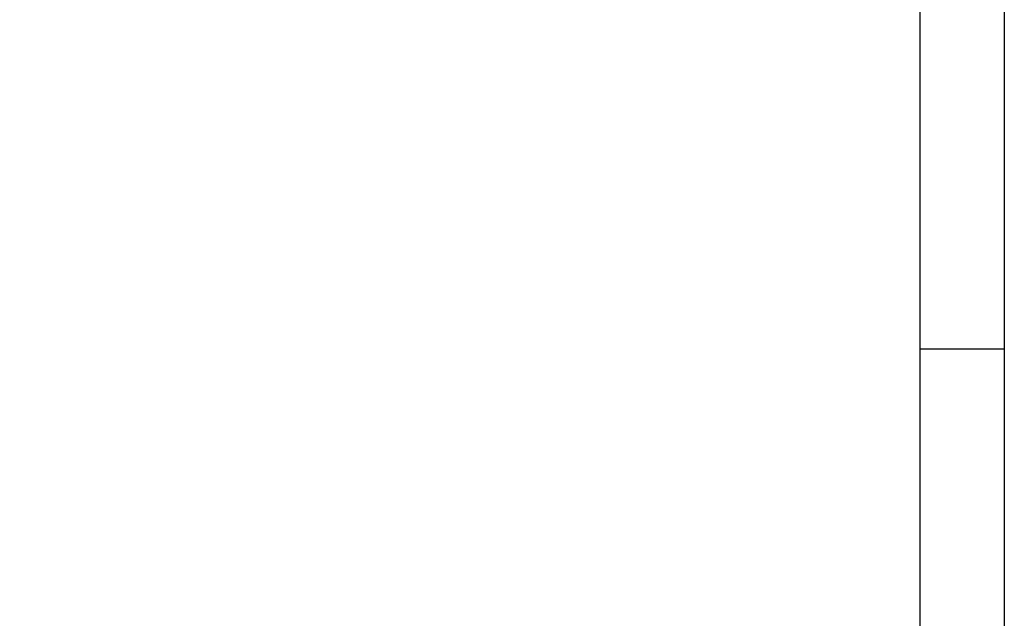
# Model space of a CAD drawing. Extents: x -19 to 391, y -43 to 244.
# Tile 32 of 34: x 332 to 391, y -8 to 28. Entities that reach past the tile are written whole.
import ezdxf

# ---------------------------------------------------------------- set-up
doc = ezdxf.new("R2010")
doc.units = 0
doc.layers.add('BOARD_GEOMETRY_DIMENSION', color=2, linetype='CONTINUOUS')
doc.layers.add('BOARD_GEOMETRY_SILKSCREEN_TOP', color=1, linetype='CONTINUOUS')

msp = doc.modelspace()

# ---------------------------------------------------------------- linework, layer by layer
at = {"layer": 'BOARD_GEOMETRY_DIMENSION'}
msp.add_lwpolyline([(-19.05, -43.18), (-19.05, 243.819934), (390.949942, 243.819934), (390.949942, -43.18)], close=True, dxfattribs=at)
for points in [[(385.949952, -38.179756), (385.949952, 225.170238)], [(390.949942, 8.320024), (385.949952, 8.320024)]]:
    msp.add_lwpolyline(points, dxfattribs=at)
at = {"layer": 'BOARD_GEOMETRY_SILKSCREEN_TOP'}
msp.add_lwpolyline([(-19.05, -43.18), (-19.05, 243.819934), (390.949942, 243.819934), (390.949942, -43.18)], close=True, dxfattribs=at)
for points in [[(385.949952, -38.179756), (385.949952, 225.170238)], [(390.949942, 8.320024), (385.949952, 8.320024)]]:
    msp.add_lwpolyline(points, dxfattribs=at)

doc.saveas('drawing.dxf')
